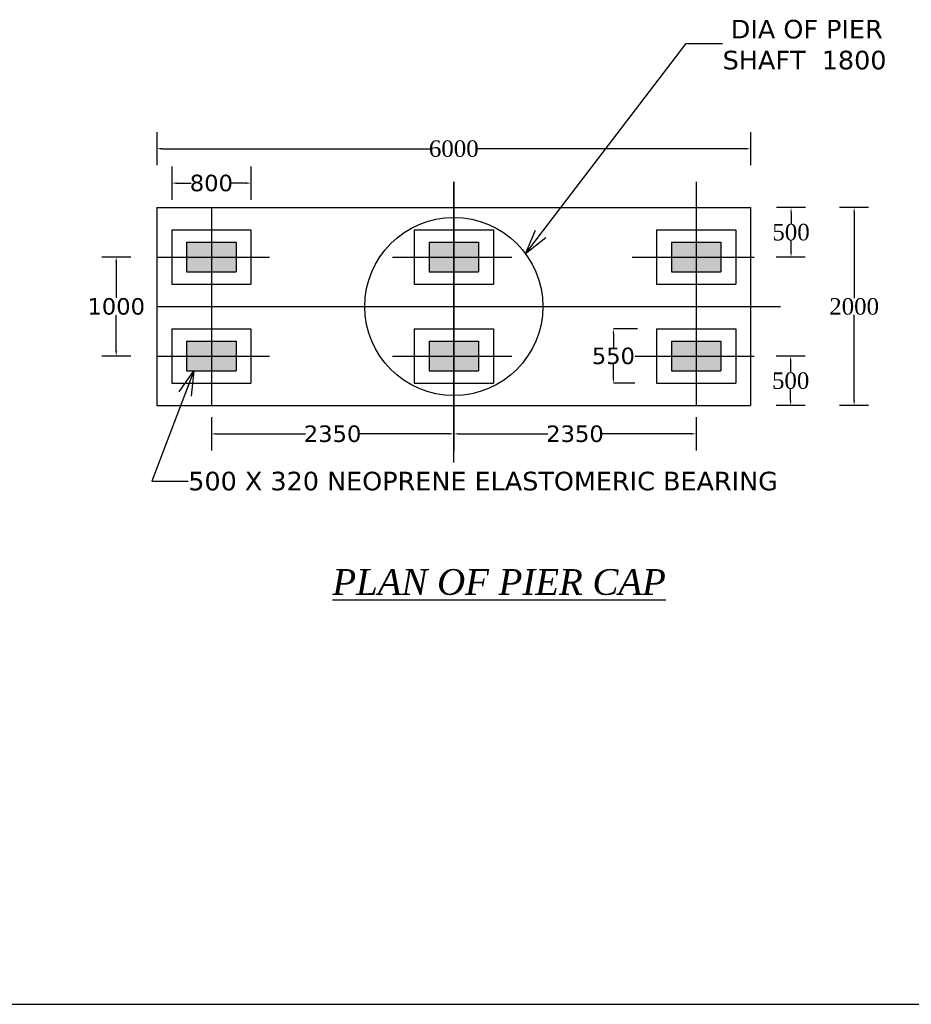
# Model space of a CAD drawing. Header units: millimetres. Extents: x -20950785 to 43207042, y -3207472 to 3168443.
# Tile 16 of 89: x 8026617 to 8053651, y -1027376 to -997532. Entities that reach past the tile are written whole.
import ezdxf

# ---------------------------------------------------------------- set-up
doc = ezdxf.new("R2010")
doc.units = ezdxf.units.MM
doc.header["$LTSCALE"] = 60
doc.header["$MEASUREMENT"] = 0
doc.dimstyles.get("Standard").update_dxf_attribs({"dimtxt": 400, "dimasz": 215, "dimexe": 0.18, "dimexo": 0.0625, "dimgap": 0.09, "dimtad": 0, "dimtih": 1, "dimtoh": 1, "dimdec": 0, "dimzin": 4, "dimdsep": 46, "dimtxsty": 'Standard', "dimblk": 'OPEN90', "dimcen": 0, "dimadec": 0, "dimazin": 1, "dimtfac": 1, "dimtdec": 0, "dimtix": 1, "dimtofl": 0, "dimtmove": 0, "dimatfit": 3, "dimldrblk": 'OPEN30', "dimfxl": 1, "dimtolj": 1, "dimtzin": 0, "dimarcsym": 0})

# ---------------------------------------------------------------- blocks, each defined once
blk = doc.blocks.new('*D159')
at = {"color": 0, "linetype": 'Continuous', "lineweight": -2, "transparency": 16777216}
for p, q in [((8051918, -1003226), (8051918, -1003226)), ((8051918, -1003376), (8051918, -1005972)), ((8051918, -1009076), (8051918, -1006481)), ((8051918, -1009226), (8051918, -1009226))]:
    blk.add_line(p, q, dxfattribs=at)
for points in [[(8051893, -1003376), (8051943, -1003376), (8051918, -1003226)], [(8051893, -1009076), (8051943, -1009076), (8051918, -1009226)]]:
    blk.add_solid(points, dxfattribs=at)
at = {"layer": 'Defpoints', "color": 0, "linetype": 'Continuous', "lineweight": -2, "transparency": 16777216}
for p in [(8051918, -1003226), (8051918, -1009226), (8051918, -1009226)]:
    blk.add_point(p, dxfattribs=at)
at = {"color": 0, "linetype": 'Continuous', "transparency": 16777216, "insert": (8051918, -1006226), "char_height": 500, "attachment_point": 5}
blk.add_mtext('\\A1;{\\fTimes New Roman|b0|i0|c0|p18;2000}', dxfattribs=at)
blk = doc.blocks.new('*D160')
at = {"color": 0, "linetype": 'Continuous', "lineweight": -2, "transparency": 16777216}
for p, q in [((8049993, -1007726), (8049993, -1007726)), ((8049993, -1007876), (8049993, -1008222)), ((8049993, -1009076), (8049993, -1008731)), ((8049993, -1009226), (8049993, -1009226))]:
    blk.add_line(p, q, dxfattribs=at)
for points in [[(8049968, -1007876), (8050018, -1007876), (8049993, -1007726)], [(8049968, -1009076), (8050018, -1009076), (8049993, -1009226)]]:
    blk.add_solid(points, dxfattribs=at)
at = {"layer": 'Defpoints', "color": 0, "linetype": 'Continuous', "lineweight": -2, "transparency": 16777216}
for p in [(8049993, -1007726), (8049993, -1007726), (8049993, -1009226)]:
    blk.add_point(p, dxfattribs=at)
at = {"color": 0, "linetype": 'Continuous', "transparency": 16777216, "insert": (8049993, -1008476), "char_height": 500, "attachment_point": 5}
blk.add_mtext('\\A1;{\\fTimes New Roman|b0|i0|c0|p18;500}', dxfattribs=at)
blk = doc.blocks.new('*D161')
at = {"color": 0, "linetype": 'Continuous', "lineweight": -2, "transparency": 16777216}
for p, q in [((8032429, -1010086), (8032429, -1010086)), ((8032579, -1010086), (8035279, -1010086)), ((8039629, -1010086), (8036929, -1010086)), ((8039779, -1010086), (8039779, -1010086))]:
    blk.add_line(p, q, dxfattribs=at)
for points in [[(8032579, -1010061), (8032579, -1010111), (8032429, -1010086)], [(8039629, -1010061), (8039629, -1010111), (8039779, -1010086)]]:
    blk.add_solid(points, dxfattribs=at)
at = {"layer": 'Defpoints', "color": 0, "linetype": 'Continuous', "lineweight": -2, "transparency": 16777216}
for p in [(8032429, -1010086), (8039779, -1010086), (8039779, -1010086)]:
    blk.add_point(p, dxfattribs=at)
at = {"color": 0, "linetype": 'Continuous', "transparency": 16777216, "insert": (8036104, -1010086), "char_height": 500, "attachment_point": 5}
blk.add_mtext('\\A1;{\\fVerdana|b0|i0|c0|p34;2350}', dxfattribs=at)
blk = doc.blocks.new('*D162')
at = {"color": 0, "linetype": 'Continuous', "lineweight": -2, "transparency": 16777216}
for p, q in [((8039779, -1010086), (8039779, -1010086)), ((8039929, -1010086), (8042629, -1010086)), ((8046979, -1010086), (8044279, -1010086)), ((8047129, -1010086), (8047129, -1010086))]:
    blk.add_line(p, q, dxfattribs=at)
for points in [[(8039929, -1010061), (8039929, -1010111), (8039779, -1010086)], [(8046979, -1010061), (8046979, -1010111), (8047129, -1010086)]]:
    blk.add_solid(points, dxfattribs=at)
at = {"layer": 'Defpoints', "color": 0, "linetype": 'Continuous', "lineweight": -2, "transparency": 16777216}
for p in [(8039779, -1010086), (8047129, -1010086), (8047129, -1010086)]:
    blk.add_point(p, dxfattribs=at)
at = {"color": 0, "linetype": 'Continuous', "transparency": 16777216, "insert": (8043454, -1010086), "char_height": 500, "attachment_point": 5}
blk.add_mtext('\\A1;{\\fVerdana|b0|i0|c0|p34;2350}', dxfattribs=at)
blk = doc.blocks.new('*D204')
at = {"color": 0, "linetype": 'Continuous', "lineweight": -2, "transparency": 16777216}
for p, q in [((8030779, -1001444), (8030779, -1001444)), ((8030929, -1001444), (8039070, -1001444)), ((8048629, -1001444), (8040489, -1001444)), ((8048779, -1001444), (8048779, -1001444))]:
    blk.add_line(p, q, dxfattribs=at)
for points in [[(8030929, -1001419), (8030929, -1001469), (8030779, -1001444)], [(8048629, -1001419), (8048629, -1001469), (8048779, -1001444)]]:
    blk.add_solid(points, dxfattribs=at)
at = {"layer": 'Defpoints', "color": 0, "linetype": 'Continuous', "lineweight": -2, "transparency": 16777216}
for p in [(8030779, -1001444), (8048779, -1001444), (8048779, -1001444)]:
    blk.add_point(p, dxfattribs=at)
at = {"color": 0, "linetype": 'Continuous', "transparency": 16777216, "insert": (8039779, -1001444), "char_height": 500, "attachment_point": 5}
blk.add_mtext('\\A1;{\\fTimes New Roman|b0|i0|c0|p18;6000}', dxfattribs=at)
blk = doc.blocks.new('*D163')
at = {"color": 0, "linetype": 'Continuous', "lineweight": -2, "transparency": 16777216}
for p, q in [((8045346, -1006901), (8044618, -1006901)), ((8044618, -1007051), (8044618, -1007466)), ((8044618, -1008401), (8044618, -1007986)), ((8045273, -1008551), (8044618, -1008551))]:
    blk.add_line(p, q, dxfattribs=at)
for points in [[(8044593, -1007051), (8044643, -1007051), (8044618, -1006901)], [(8044593, -1008401), (8044643, -1008401), (8044618, -1008551)]]:
    blk.add_solid(points, dxfattribs=at)
at = {"layer": 'Defpoints', "color": 0, "linetype": 'Continuous', "lineweight": -2, "transparency": 16777216}
for p in [(8044618, -1006901), (8045346, -1006901), (8045273, -1008551)]:
    blk.add_point(p, dxfattribs=at)
at = {"color": 0, "linetype": 'Continuous', "transparency": 16777216, "insert": (8044618, -1007726), "char_height": 500, "attachment_point": 5}
blk.add_mtext('\\A1;{\\fVerdana|b0|i0|c0|p34;550}', dxfattribs=at)
blk = doc.blocks.new('*D164')
at = {"color": 0, "linetype": 'Continuous', "lineweight": -2, "transparency": 16777216}
for p, q in [((8031229, -1002486), (8031229, -1002486)), ((8031379, -1002486), (8031817, -1002486)), ((8033479, -1002486), (8033042, -1002486)), ((8033629, -1002486), (8033629, -1002486))]:
    blk.add_line(p, q, dxfattribs=at)
for points in [[(8031379, -1002461), (8031379, -1002511), (8031229, -1002486)], [(8033479, -1002461), (8033479, -1002511), (8033629, -1002486)]]:
    blk.add_solid(points, dxfattribs=at)
at = {"layer": 'Defpoints', "color": 0, "linetype": 'Continuous', "lineweight": -2, "transparency": 16777216}
for p in [(8031229, -1002486), (8033629, -1002486), (8033629, -1002486)]:
    blk.add_point(p, dxfattribs=at)
at = {"color": 0, "linetype": 'Continuous', "transparency": 16777216, "insert": (8032429, -1002486), "char_height": 500, "attachment_point": 5}
blk.add_mtext('\\A1;{\\fVerdana|b0|i0|c0|p34;800}', dxfattribs=at)
blk = doc.blocks.new('*D165')
at = {"color": 0, "linetype": 'Continuous', "lineweight": -2, "transparency": 16777216}
for p, q in [((8029544, -1004726), (8029544, -1004726)), ((8029544, -1004876), (8029544, -1005966)), ((8029544, -1007576), (8029544, -1006486)), ((8029544, -1007726), (8029544, -1007726))]:
    blk.add_line(p, q, dxfattribs=at)
for points in [[(8029519, -1004876), (8029569, -1004876), (8029544, -1004726)], [(8029519, -1007576), (8029569, -1007576), (8029544, -1007726)]]:
    blk.add_solid(points, dxfattribs=at)
at = {"layer": 'Defpoints', "color": 0, "linetype": 'Continuous', "lineweight": -2, "transparency": 16777216}
for p in [(8029544, -1004726), (8029544, -1007726), (8029544, -1007726)]:
    blk.add_point(p, dxfattribs=at)
at = {"color": 0, "linetype": 'Continuous', "transparency": 16777216, "insert": (8029544, -1006226), "char_height": 500, "attachment_point": 5}
blk.add_mtext('\\A1;{\\fVerdana|b0|i0|c0|p34;1000}', dxfattribs=at)
blk = doc.blocks.new('*D188')
at = {"color": 0, "linetype": 'Continuous', "lineweight": -2, "transparency": 16777216}
for p, q in [((8050005, -1003226), (8050005, -1003226)), ((8050005, -1003376), (8050005, -1003722)), ((8050005, -1004576), (8050005, -1004231)), ((8050005, -1004726), (8050005, -1004726))]:
    blk.add_line(p, q, dxfattribs=at)
for points in [[(8049980, -1003376), (8050030, -1003376), (8050005, -1003226)], [(8049980, -1004576), (8050030, -1004576), (8050005, -1004726)]]:
    blk.add_solid(points, dxfattribs=at)
at = {"layer": 'Defpoints', "color": 0, "linetype": 'Continuous', "lineweight": -2, "transparency": 16777216}
for p in [(8050005, -1003226), (8050005, -1003226), (8050005, -1004726)]:
    blk.add_point(p, dxfattribs=at)
at = {"color": 0, "linetype": 'Continuous', "transparency": 16777216, "insert": (8050005, -1003976), "char_height": 500, "attachment_point": 5}
blk.add_mtext('\\A1;{\\fTimes New Roman|b0|i0|c0|p18;500}', dxfattribs=at)

msp = doc.modelspace()

# ---------------------------------------------------------------- hatches: boundary and pattern name
at = {"linetype": 'Continuous'}
h = msp.add_hatch(color=1, dxfattribs=at)
h.dxf.hatch_style = 1
h.paths.add_polyline_path([(8032429.3, -1004276.1), (8031679.3, -1004276.1), (8031679.3, -1004726.1), (8032429.3, -1004726.1)])
h.paths.add_polyline_path([(8033179.3, -1004276.1), (8032429.3, -1004276.1), (8032429.3, -1004726.1), (8033179.3, -1004726.1)])
h.paths.add_polyline_path([(8033179.3, -1004726.1), (8032429.3, -1004726.1), (8032429.3, -1005176.1), (8033179.3, -1005176.1)])
h.paths.add_polyline_path([(8032429.3, -1004726.1), (8031679.3, -1004726.1), (8031679.3, -1005176.1), (8032429.3, -1005176.1)])
h = msp.add_hatch(color=1, dxfattribs=at)
h.dxf.hatch_style = 1
h.paths.add_polyline_path([(8039779.3, -1004276.1), (8039029.3, -1004276.1), (8039029.3, -1004726.1), (8039779.3, -1004726.1)])
h.paths.add_polyline_path([(8040529.3, -1004276.1), (8039779.3, -1004276.1), (8039779.3, -1004726.1), (8040529.3, -1004726.1)])
h.paths.add_polyline_path([(8040529.3, -1004726.1), (8039779.3, -1004726.1), (8039779.3, -1005176.1), (8040529.3, -1005176.1)])
h.paths.add_polyline_path([(8039779.3, -1004726.1), (8039029.3, -1004726.1), (8039029.3, -1005176.1), (8039779.3, -1005176.1)])
h = msp.add_hatch(color=1, dxfattribs=at)
h.dxf.hatch_style = 1
h.paths.add_polyline_path([(8047129.3, -1004276.1), (8046379.3, -1004276.1), (8046379.3, -1004726.1), (8047129.3, -1004726.1)])
h.paths.add_polyline_path([(8047879.3, -1004276.1), (8047129.3, -1004276.1), (8047129.3, -1004726.1), (8047879.3, -1004726.1)])
h.paths.add_polyline_path([(8047879.3, -1004726.1), (8047129.3, -1004726.1), (8047129.3, -1005176.1), (8047879.3, -1005176.1)])
h.paths.add_polyline_path([(8047129.3, -1004726.1), (8046379.3, -1004726.1), (8046379.3, -1005176.1), (8047129.3, -1005176.1)])
h = msp.add_hatch(color=1, dxfattribs=at)
h.dxf.hatch_style = 1
h.paths.add_polyline_path([(8032429.3, -1007276.1), (8031679.3, -1007276.1), (8031679.3, -1007726.1), (8032429.3, -1007726.1)])
h.paths.add_polyline_path([(8033179.3, -1007276.1), (8032429.3, -1007276.1), (8032429.3, -1007726.1), (8033179.3, -1007726.1)])
h.paths.add_polyline_path([(8033179.3, -1007726.1), (8032429.3, -1007726.1), (8032429.3, -1008176.1), (8033179.3, -1008176.1)])
h.paths.add_polyline_path([(8032429.3, -1007726.1), (8031679.3, -1007726.1), (8031679.3, -1008176.1), (8032429.3, -1008176.1)])
h = msp.add_hatch(color=1, dxfattribs=at)
h.dxf.hatch_style = 1
h.paths.add_polyline_path([(8039779.3, -1007276.1), (8039029.3, -1007276.1), (8039029.3, -1007726.1), (8039779.3, -1007726.1)])
h.paths.add_polyline_path([(8040529.3, -1007276.1), (8039779.3, -1007276.1), (8039779.3, -1007726.1), (8040529.3, -1007726.1)])
h.paths.add_polyline_path([(8040529.3, -1007726.1), (8039779.3, -1007726.1), (8039779.3, -1008176.1), (8040529.3, -1008176.1)])
h.paths.add_polyline_path([(8039779.3, -1007726.1), (8039029.3, -1007726.1), (8039029.3, -1008176.1), (8039779.3, -1008176.1)])
h = msp.add_hatch(color=1, dxfattribs=at)
h.dxf.hatch_style = 1
h.paths.add_polyline_path([(8047129.3, -1007276.1), (8046379.3, -1007276.1), (8046379.3, -1007726.1), (8047129.3, -1007726.1)])
h.paths.add_polyline_path([(8047879.3, -1007276.1), (8047129.3, -1007276.1), (8047129.3, -1007726.1), (8047879.3, -1007726.1)])
h.paths.add_polyline_path([(8047879.3, -1007726.1), (8047129.3, -1007726.1), (8047129.3, -1008176.1), (8047879.3, -1008176.1)])
h.paths.add_polyline_path([(8047129.3, -1007726.1), (8046379.3, -1007726.1), (8046379.3, -1008176.1), (8047129.3, -1008176.1)])

# ---------------------------------------------------------------- linework, layer by layer
at = {"color": 1, "linetype": 'Continuous'}
for p, q in [((8030779.3, -1000942.6), (8030779.3, -1001946.1)), ((8048779.3, -1000942.6), (8048779.3, -1001946.1)), ((8031229.3, -1001984), (8031229.3, -1002987.5)), ((8033629.3, -1001984.3), (8033629.3, -1002987.8)), ((8039779.3, -1010950.8), (8039779.3, -1002451.5)), ((8039779.3, -1002451.5), (8039779.3, -1010562.3)), ((8047129.3, -1002451.5), (8047129.3, -1009226.1)), ((8047129.3, -1002451.5), (8047129.3, -1009226.1)), ((8030779.3, -1003226.1), (8048779.3, -1003226.1)), ((8030779.3, -1003226.1), (8030779.3, -1009226.1)), ((8032429.3, -1003226.1), (8032429.3, -1009226.1)), ((8048779.3, -1003226.1), (8048779.3, -1009226.1)), ((8050443.9, -1003226.1), (8049565.7, -1003226.1)), ((8052356.9, -1003226.1), (8051478.7, -1003226.1)), ((8031229.3, -1003901.1), (8033629.3, -1003901.1)), ((8031229.3, -1003901.1), (8031229.3, -1005551.1)), ((8031229.3, -1003901.1), (8033629.3, -1003901.1)), ((8031229.3, -1003901.1), (8031229.3, -1005551.1)), ((8033629.3, -1003901.1), (8033629.3, -1005551.1)), ((8033629.3, -1003901.1), (8033629.3, -1005551.1)), ((8038579.3, -1003901.1), (8040979.3, -1003901.1)), ((8038579.3, -1003901.1), (8038579.3, -1005551.1)), ((8038579.3, -1003901.1), (8040979.3, -1003901.1)), ((8038579.3, -1003901.1), (8038579.3, -1005551.1)), ((8040979.3, -1003901.1), (8040979.3, -1005551.1)), ((8040979.3, -1003901.1), (8040979.3, -1005551.1)), ((8045929.3, -1003901.1), (8048329.3, -1003901.1)), ((8045929.3, -1003901.1), (8045929.3, -1005551.1)), ((8045929.3, -1003901.1), (8048329.3, -1003901.1)), ((8045929.3, -1003901.1), (8045929.3, -1005551.1)), ((8048329.3, -1003901.1), (8048329.3, -1005551.1)), ((8048329.3, -1003901.1), (8048329.3, -1005551.1)), ((8031679.3, -1004276.1), (8033179.3, -1004276.1)), ((8031679.3, -1004276.1), (8031679.3, -1005176.1)), ((8033179.3, -1004276.1), (8033179.3, -1005176.1)), ((8039029.3, -1004276.1), (8040529.3, -1004276.1)), ((8039029.3, -1004276.1), (8039029.3, -1005176.1)), ((8039029.3, -1004276.1), (8040529.3, -1004276.1)), ((8039029.3, -1004276.1), (8039029.3, -1005176.1)), ((8040529.3, -1004276.1), (8040529.3, -1005176.1)), ((8040529.3, -1004276.1), (8040529.3, -1005176.1)), ((8046379.3, -1004276.1), (8047879.3, -1004276.1)), ((8046379.3, -1004276.1), (8046379.3, -1005176.1)), ((8046379.3, -1004276.1), (8047879.3, -1004276.1)), ((8046379.3, -1004276.1), (8046379.3, -1005176.1)), ((8047879.3, -1004276.1), (8047879.3, -1005176.1)), ((8047879.3, -1004276.1), (8047879.3, -1005176.1)), ((8029983, -1004726.1), (8029104.8, -1004726.1)), ((8030779.3, -1004726.1), (8034187.9, -1004726.1)), ((8037923.4, -1004726.1), (8041537.9, -1004726.1)), ((8037923.4, -1004726.1), (8041537.9, -1004726.1)), ((8045186.6, -1004726.1), (8048779.3, -1004726.1)), ((8045273.4, -1004726.1), (8048779.3, -1004726.1)), ((8045273.4, -1004726.1), (8048887.9, -1004726.1)), ((8050432.1, -1004726.1), (8049553.8, -1004726.1)), ((8031679.3, -1005176.1), (8033179.3, -1005176.1)), ((8039029.3, -1005176.1), (8040529.3, -1005176.1)), ((8039029.3, -1005176.1), (8040529.3, -1005176.1)), ((8046379.3, -1005176.1), (8047879.3, -1005176.1)), ((8046379.3, -1005176.1), (8047879.3, -1005176.1)), ((8031229.3, -1005551.1), (8033629.3, -1005551.1)), ((8031229.3, -1005551.1), (8033629.3, -1005551.1)), ((8038579.3, -1005551.1), (8040979.3, -1005551.1)), ((8038579.3, -1005551.1), (8040979.3, -1005551.1)), ((8045929.3, -1005551.1), (8048329.3, -1005551.1)), ((8045929.3, -1005551.1), (8048329.3, -1005551.1)), ((8030779.3, -1006226.1), (8049454.5, -1006226.1)), ((8030779.3, -1006226.1), (8049681.8, -1006226.1)), ((8031229.3, -1006901.1), (8033629.3, -1006901.1)), ((8031229.3, -1006901.1), (8031229.3, -1008551.1)), ((8031229.3, -1006901.1), (8033629.3, -1006901.1)), ((8031229.3, -1006901.1), (8031229.3, -1008551.1)), ((8033629.3, -1006901.1), (8033629.3, -1008551.1)), ((8033629.3, -1006901.1), (8033629.3, -1008551.1)), ((8038579.3, -1006901.1), (8040979.3, -1006901.1)), ((8038579.3, -1006901.1), (8038579.3, -1008551.1)), ((8040979.3, -1006901.1), (8040979.3, -1008551.1)), ((8045929.3, -1006901.1), (8048329.3, -1006901.1)), ((8045929.3, -1006901.1), (8045929.3, -1008551.1)), ((8045929.3, -1006901.1), (8048329.3, -1006901.1)), ((8045929.3, -1006901.1), (8045929.3, -1008551.1)), ((8048329.3, -1006901.1), (8048329.3, -1008551.1)), ((8048329.3, -1006901.1), (8048329.3, -1008551.1)), ((8031679.3, -1007276.1), (8033179.3, -1007276.1)), ((8031679.3, -1007276.1), (8031679.3, -1008176.1)), ((8031679.3, -1007276.1), (8033179.3, -1007276.1)), ((8031679.3, -1007276.1), (8031679.3, -1008176.1)), ((8033179.3, -1007276.1), (8033179.3, -1008176.1)), ((8033179.3, -1007276.1), (8033179.3, -1008176.1)), ((8039029.3, -1007276.1), (8040529.3, -1007276.1)), ((8039029.3, -1007276.1), (8039029.3, -1008176.1)), ((8039029.3, -1007276.1), (8040529.3, -1007276.1)), ((8039029.3, -1007276.1), (8039029.3, -1008176.1)), ((8040529.3, -1007276.1), (8040529.3, -1008176.1)), ((8040529.3, -1007276.1), (8040529.3, -1008176.1)), ((8046379.3, -1007276.1), (8047879.3, -1007276.1)), ((8046379.3, -1007276.1), (8046379.3, -1008176.1)), ((8046379.3, -1007276.1), (8047879.3, -1007276.1)), ((8046379.3, -1007276.1), (8046379.3, -1008176.1)), ((8047879.3, -1007276.1), (8047879.3, -1008176.1)), ((8047879.3, -1007276.1), (8047879.3, -1008176.1)), ((8029982.8, -1007726.1), (8029104.5, -1007726.1)), ((8030779.3, -1007726.1), (8034187.9, -1007726.1)), ((8030779.3, -1007726.1), (8034187.9, -1007726.1)), ((8037923.4, -1007726.1), (8041537.9, -1007726.1)), ((8037923.4, -1007726.1), (8041537.9, -1007726.1)), ((8045273.4, -1007726.1), (8048887.9, -1007726.1)), ((8045273.4, -1007726.1), (8048887.9, -1007726.1)), ((8050432.3, -1007726.1), (8049554.1, -1007726.1)), ((8031679.3, -1008176.1), (8033179.3, -1008176.1)), ((8031679.3, -1008176.1), (8033179.3, -1008176.1)), ((8039029.3, -1008176.1), (8040529.3, -1008176.1)), ((8039029.3, -1008176.1), (8040529.3, -1008176.1)), ((8046379.3, -1008176.1), (8047879.3, -1008176.1)), ((8046379.3, -1008176.1), (8047879.3, -1008176.1)), ((8031229.3, -1008551.1), (8033629.3, -1008551.1)), ((8031229.3, -1008551.1), (8033629.3, -1008551.1)), ((8038579.3, -1008551.1), (8040979.3, -1008551.1)), ((8045929.3, -1008551.1), (8048329.3, -1008551.1)), ((8045929.3, -1008551.1), (8048329.3, -1008551.1)), ((8030779.3, -1009226.1), (8048779.3, -1009226.1)), ((8050432.1, -1009226.1), (8049553.8, -1009226.1)), ((8052357.2, -1009226.1), (8051478.9, -1009226.1)), ((8032429.3, -1009584), (8032429.3, -1010587.5)), ((8039779.3, -1009584), (8039779.3, -1010587.5)), ((8047129.3, -1009584), (8047129.3, -1010587.5)), ((7967120, -1027375.6), (8138623.7, -1027375.6))]:
    msp.add_line(p, q, dxfattribs=at)
msp.add_circle((8039779.3, -1006226.1), 2700, dxfattribs=at)

# ---------------------------------------------------------------- texts
at = {"color": 1, "linetype": 'Continuous', "char_height": 562.5, "attachment_point": 4}
for s, insert in [('{\\fVerdana|b0|i0|c0|p34; DIA OF PIER \\PSHAFT  1800}', (8047931.4, -998292.5)), ('{\\fVerdana|b0|i0|c0|p34;500 X 320 NEOPRENE ELASTOMERIC BEARING}', (8031727.7, -1011521.1))]:
    msp.add_mtext(s, dxfattribs=dict(at, insert=insert))
at = {"color": 1, "linetype": 'Continuous', "insert": (8036098.4, -1014185), "char_height": 780, "width": 19383.785, "attachment_point": 1}
msp.add_mtext('{\\fTimes New Roman|b0|i1|c0|p18;\\LPLAN OF PIER CAP \\l       }                ', dxfattribs=at)

# ---------------------------------------------------------------- dimensions: what is measured, and where the dimension line sits
at = {"color": 1, "linetype": 'Continuous'}
for base, p1, p2, text, picture, middle in [((8048779.3, -1001444.4), (8030779.3, -1001444.4), (8048779.3, -1001444.4), '{\\fTimes New Roman|b0|i0|c0|p18;6000}', '*D204', (8039779.3, -1001444.4)), ((8033629.3, -1002486), (8031229.3, -1002486), (8033629.3, -1002486), '{\\fVerdana|b0|i0|c0|p34;800}', '*D164', (8032429.3, -1002486)), ((8039779.3, -1010086), (8032429.3, -1010086), (8039779.3, -1010086), '{\\fVerdana|b0|i0|c0|p34;2350}', '*D161', (8036104.3, -1010086)), ((8047129.3, -1010086), (8039779.3, -1010086), (8047129.3, -1010086), '{\\fVerdana|b0|i0|c0|p34;2350}', '*D162', (8043454.3, -1010086))]:
    dim = msp.add_linear_dim(base=base, p1=p1, p2=p2, text=text, dimstyle='Standard', override={"dimtxt": 500, "dimasz": 150, "dimfxl": 300}, dxfattribs=at)
    dim.commit()
    dim.dimension.update_dxf_attribs({"geometry": picture, "text_midpoint": middle})
for base, p1, p2, text, picture, middle in [((8050004.8, -1003226.1), (8050004.8, -1004726.1), (8050004.8, -1003226.1), '{\\fTimes New Roman|b0|i0|c0|p18;500}', '*D188', (8050004.8, -1003976.1)), ((8051917.8, -1009226.1), (8051917.8, -1003226.1), (8051917.8, -1009226.1), '{\\fTimes New Roman|b0|i0|c0|p18;2000}', '*D159', (8051917.8, -1006226.1)), ((8029543.9, -1007726.1), (8029543.9, -1004726.1), (8029543.9, -1007726.1), '{\\fVerdana|b0|i0|c0|p34;1000}', '*D165', (8029543.9, -1006226.1)), ((8044617.9, -1006901.1), (8045273.5, -1008551.1), (8045346.3, -1006901.1), '{\\fVerdana|b0|i0|c0|p34;550}', '*D163', (8044617.9, -1007726.1)), ((8049993.2, -1007726.1), (8049993.2, -1009226.1), (8049993.2, -1007726.1), '{\\fTimes New Roman|b0|i0|c0|p18;500}', '*D160', (8049993.2, -1008476.1))]:
    dim = msp.add_linear_dim(base=base, p1=p1, p2=p2, angle=90, text=text, dimstyle='Standard', override={"dimtxt": 500, "dimasz": 150, "dimfxl": 300}, dxfattribs=at)
    dim.commit()
    dim.dimension.update_dxf_attribs({"geometry": picture, "text_midpoint": middle})

# ---------------------------------------------------------------- leaders
msp.add_leader([(8041958.5, -1004627.3), (8046822.9, -998249.7), (8047931.3, -998249.7)], dimstyle='Standard', override={"dimtxt": 500, "dimasz": 750, "dimfxl": 300}, dxfattribs=at)
at = {"color": 1, "linetype": 'Continuous', "annotation_type": 0, "has_hookline": 1, "hookline_direction": 0, "text_width": 18153}
msp.add_leader([(8031902.1, -1008176.1), (8030619.2, -1011521.1), (8031727.6, -1011521.1)], dimstyle='Standard', override={"dimtxt": 500, "dimasz": 750, "dimfxl": 300}, dxfattribs=at)

doc.saveas('drawing.dxf')
